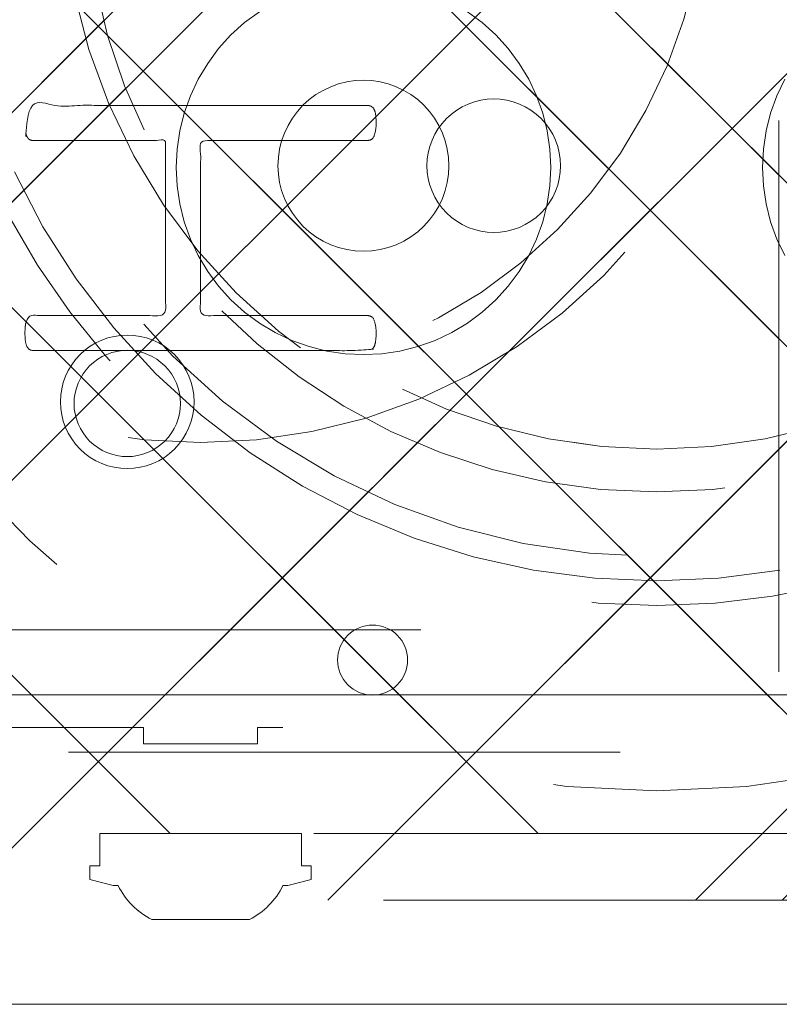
# Model space of a CAD drawing. Header units: inches. Extents: x -463 to -294, y -230 to 12.
# Tile 57 of 68: x -346.94 to -345.11, y 2.43 to 4.81. Entities that reach past the tile are written whole.
import ezdxf

# ---------------------------------------------------------------- set-up
doc = ezdxf.new("R2010")
doc.units = ezdxf.units.IN
doc.header["$LTSCALE"] = 32
doc.header["$MEASUREMENT"] = 0
doc.linetypes.add('Dash Style-1', pattern=[0.083328, 0.041656, -0.041672])
for name, color, linetype, lineweight in [('DashLine', 7, 'Dash Style-1', 13), ('DashLineFill', 7, 'Dash Style-1', 13), ('Metal-DeskStructure', 7, 'Continuous', 13), ('None', 7, 'Continuous', 18), ('SolidLine', 7, 'Continuous', 15), ('Wood_1-H', 7, 'Continuous', 13), ('Wood_1-V', 7, 'Continuous', 13)]:
    doc.layers.add(name, color=color, linetype=linetype, lineweight=lineweight)
pattern_1 = [(45, (0, 0), (-1.61301565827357, 1.935715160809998), []), (45, (-1.0608, 1.0608), (-0.4723460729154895, 0.4167612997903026), [])]

# ---------------------------------------------------------------- blocks, each defined once
blk = doc.blocks.new('1BRPFY-Leg_Plate (2D)')
at = {"layer": 'DashLineFill', "linetype": 'Continuous', "lineweight": 13}
h = blk.add_hatch(dxfattribs=at)
h.set_pattern_fill('Steel', color=253, style=0, pattern_type=2)
h.set_pattern_definition(pattern_1)
edge = h.paths.add_edge_path()
edge.add_arc((-1.704724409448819, -1.704724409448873), 0.125984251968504, 179.9999999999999, 269.9999999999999)
edge.add_line((-1.704724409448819, -1.830708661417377), (1.704724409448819, -1.830708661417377))
edge.add_arc((1.704724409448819, -1.704724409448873), 0.125984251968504, 270.0000000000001, 360.0000000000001)
edge.add_line((1.830708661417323, -1.704724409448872), (1.830708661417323, 1.704724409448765))
edge.add_arc((1.704724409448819, 1.704724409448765), 0.1259842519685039, 0, 90)
edge.add_line((1.704724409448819, 1.830708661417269), (-1.704724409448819, 1.830708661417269))
edge.add_arc((-1.704724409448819, 1.704724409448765), 0.1259842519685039, 90, 180)
edge.add_line((-1.830708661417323, 1.704724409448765), (-1.830708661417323, -1.704724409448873))
at = {"layer": 'DashLineFill', "flags": 128}
blk.add_lwpolyline([(-1.830708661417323, -1.704724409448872, 0.414213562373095), (-1.704724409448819, -1.830708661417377), (1.704724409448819, -1.830708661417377, 0.414213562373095), (1.830708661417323, -1.704724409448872), (1.830708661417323, 1.704724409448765, 0.414213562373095), (1.704724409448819, 1.830708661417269), (-1.704724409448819, 1.830708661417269, 0.414213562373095), (-1.830708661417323, 1.704724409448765)], format="xyb", close=True, dxfattribs=at)
at = {"layer": 'SolidLine', "flags": 128}
for points in [[(-0.7086614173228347, -0.5019685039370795), (-0.6884019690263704, -0.5029637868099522), (-0.668337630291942, -0.5059400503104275), (-0.6486616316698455, -0.5108686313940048), (-0.6295634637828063, -0.5177020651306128), (-0.6112270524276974, -0.5263745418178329), (-0.5938289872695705, -0.5368025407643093), (-0.5775368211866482, -0.5488856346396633), (-0.5625074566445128, -0.5625074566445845), (-0.5488856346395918, -0.5775368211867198), (-0.5368025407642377, -0.5938289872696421), (-0.5263745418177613, -0.611227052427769), (-0.5177020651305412, -0.6295634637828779), (-0.5108686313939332, -0.6486616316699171), (-0.5059400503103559, -0.6683376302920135), (-0.5029637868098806, -0.688401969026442), (-0.5019685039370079, -0.7086614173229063), (-0.5029637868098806, -0.7289208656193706), (-0.5059400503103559, -0.748985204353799), (-0.5108686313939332, -0.7686612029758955), (-0.5177020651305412, -0.7877593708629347), (-0.5263745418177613, -0.8060957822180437), (-0.5368025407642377, -0.8234938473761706), (-0.5488856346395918, -0.8397860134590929), (-0.5625074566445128, -0.8548153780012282), (-0.5775368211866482, -0.8684372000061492), (-0.5938289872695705, -0.8805202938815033), (-0.6112270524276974, -0.8909482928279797), (-0.6295634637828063, -0.8996207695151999), (-0.6486616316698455, -0.9064542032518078), (-0.668337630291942, -0.9113827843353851), (-0.6884019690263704, -0.9143590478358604), (-0.7086614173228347, -0.9153543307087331), (-0.728920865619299, -0.9143590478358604), (-0.7489852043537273, -0.9113827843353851), (-0.7686612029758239, -0.9064542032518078), (-0.7877593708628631, -0.8996207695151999), (-0.8060957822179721, -0.8909482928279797), (-0.823493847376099, -0.8805202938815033), (-0.8397860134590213, -0.8684372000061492), (-0.8548153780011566, -0.8548153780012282), (-0.8684372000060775, -0.8397860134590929), (-0.8805202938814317, -0.8234938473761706), (-0.8909482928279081, -0.8060957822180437), (-0.8996207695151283, -0.7877593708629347), (-0.9064542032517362, -0.7686612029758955), (-0.9113827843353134, -0.748985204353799), (-0.9143590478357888, -0.7289208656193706), (-0.9153543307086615, -0.7086614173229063), (-0.9143590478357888, -0.688401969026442), (-0.9113827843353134, -0.6683376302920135), (-0.9064542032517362, -0.6486616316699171), (-0.8996207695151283, -0.6295634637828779), (-0.8909482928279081, -0.611227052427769), (-0.8805202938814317, -0.5938289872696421), (-0.8684372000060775, -0.5775368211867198), (-0.8548153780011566, -0.5625074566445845), (-0.8397860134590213, -0.5488856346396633), (-0.823493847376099, -0.5368025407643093), (-0.8060957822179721, -0.5263745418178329), (-0.7877593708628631, -0.5177020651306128), (-0.7686612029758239, -0.5108686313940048), (-0.7489852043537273, -0.5059400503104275), (-0.728920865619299, -0.5029637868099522)], [(-1.279527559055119, -1.118110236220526), (-1.263705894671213, -1.118887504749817), (-1.248036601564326, -1.121211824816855), (-1.232670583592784, -1.125060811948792), (-1.217755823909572, -1.130397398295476), (-1.203435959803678, -1.137170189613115), (-1.189848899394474, -1.145313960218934), (-1.177125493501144, -1.154750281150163), (-1.165388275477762, -1.165388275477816), (-1.15475028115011, -1.177125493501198), (-1.145313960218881, -1.189848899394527), (-1.137170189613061, -1.203435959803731), (-1.130397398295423, -1.217755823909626), (-1.125060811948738, -1.232670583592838), (-1.121211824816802, -1.24803660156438), (-1.118887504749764, -1.263705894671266), (-1.118110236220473, -1.279527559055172), (-1.118887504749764, -1.295349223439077), (-1.121211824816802, -1.311018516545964), (-1.125060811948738, -1.326384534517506), (-1.130397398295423, -1.341299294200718), (-1.137170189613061, -1.355619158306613), (-1.145313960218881, -1.369206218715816), (-1.15475028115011, -1.381929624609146), (-1.165388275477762, -1.393666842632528), (-1.177125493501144, -1.404304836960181), (-1.189848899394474, -1.413741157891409), (-1.203435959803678, -1.421884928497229), (-1.217755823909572, -1.428657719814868), (-1.232670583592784, -1.433994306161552), (-1.248036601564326, -1.437843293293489), (-1.263705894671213, -1.440167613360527), (-1.279527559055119, -1.440944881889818), (-1.295349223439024, -1.440167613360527), (-1.311018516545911, -1.437843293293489), (-1.326384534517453, -1.433994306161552), (-1.341299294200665, -1.428657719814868), (-1.355619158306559, -1.421884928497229), (-1.369206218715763, -1.413741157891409), (-1.381929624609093, -1.404304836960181), (-1.393666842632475, -1.393666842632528), (-1.404304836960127, -1.381929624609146), (-1.413741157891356, -1.369206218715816), (-1.421884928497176, -1.355619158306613), (-1.428657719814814, -1.341299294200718), (-1.433994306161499, -1.326384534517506), (-1.437843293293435, -1.311018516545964), (-1.440167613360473, -1.295349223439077), (-1.440944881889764, -1.279527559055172), (-1.440167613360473, -1.263705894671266), (-1.437843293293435, -1.24803660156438), (-1.433994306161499, -1.232670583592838), (-1.428657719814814, -1.217755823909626), (-1.421884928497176, -1.203435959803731), (-1.413741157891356, -1.189848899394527), (-1.404304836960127, -1.177125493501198), (-1.393666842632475, -1.165388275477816), (-1.381929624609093, -1.154750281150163), (-1.369206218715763, -1.145313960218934), (-1.355619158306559, -1.137170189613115), (-1.341299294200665, -1.130397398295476), (-1.326384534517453, -1.125060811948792), (-1.311018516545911, -1.121211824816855), (-1.295349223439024, -1.118887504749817)]]:
    blk.add_lwpolyline(points, close=True, dxfattribs=at)
blk = doc.blocks.new('1BRPX5-Util_Bkt_Sm-F (2D)')
at = {"layer": 'DashLineFill', "linetype": 'Continuous', "lineweight": 13}
h = blk.add_hatch(dxfattribs=at)
h.set_pattern_fill('Steel', color=253, style=0, pattern_type=2)
h.set_pattern_definition(pattern_1)
edge = h.paths.add_edge_path()
edge.add_line((-4.468503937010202, 4.413385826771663), (-3.12992125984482, 4.413385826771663))
edge.add_line((-3.12992125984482, 4.413385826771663), (-3.12992125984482, -1.854330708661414))
edge.add_line((-3.12992125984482, -1.854330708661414), (-4.468503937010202, -1.854330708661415))
edge.add_line((-4.468503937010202, -1.854330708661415), (-4.468503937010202, -1.988188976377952))
edge.add_line((-4.468503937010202, -1.988188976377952), (-2.421259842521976, -1.988188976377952))
edge.add_line((-2.421259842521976, -1.988188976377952), (-2.421259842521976, -2.366141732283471))
edge.add_arc((-2.303149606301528, -2.366141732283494), 0.1181102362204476, 179.9999999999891, 270.000000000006)
edge.add_line((-2.303149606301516, -2.484251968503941), (2.303149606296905, -2.484251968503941))
edge.add_arc((2.303149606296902, -2.366141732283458), 0.1181102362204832, 270.0000000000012, 359.9999999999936)
edge.add_line((2.421259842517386, -2.366141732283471), (2.421259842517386, -1.988188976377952))
edge.add_line((2.421259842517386, -1.988188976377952), (4.468503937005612, -1.988188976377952))
edge.add_line((4.468503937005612, -1.988188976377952), (4.468503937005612, -1.854330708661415))
edge.add_line((4.468503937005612, -1.854330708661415), (3.12992125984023, -1.854330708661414))
edge.add_line((3.12992125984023, -1.854330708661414), (3.12992125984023, 4.413385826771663))
edge.add_line((3.12992125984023, 4.413385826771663), (4.468503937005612, 4.413385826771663))
edge.add_line((4.468503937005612, 4.413385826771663), (4.468503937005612, 4.547244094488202))
edge.add_line((4.468503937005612, 4.547244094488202), (2.421259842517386, 4.547244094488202))
edge.add_line((2.421259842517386, 4.547244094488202), (2.421259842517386, 4.925196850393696))
edge.add_arc((2.303149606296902, 4.925196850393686), 0.1181102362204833, 5.365542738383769e-12, 89.99999999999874)
edge.add_line((2.303149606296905, 5.043307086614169), (-2.303149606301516, 5.043307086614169))
edge.add_arc((-2.303149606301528, 4.92519685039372), 0.1181102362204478, 89.99999999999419, 180.0000000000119)
edge.add_line((-2.421259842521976, 4.925196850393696), (-2.421259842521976, 4.547244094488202))
edge.add_line((-2.421259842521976, 4.547244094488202), (-4.468503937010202, 4.547244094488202))
edge.add_line((-4.468503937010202, 4.547244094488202), (-4.468503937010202, 4.413385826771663))
at = {"layer": 'DashLineFill', "flags": 128}
blk.add_lwpolyline([(-4.468503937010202, 4.413385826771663), (-3.12992125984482, 4.413385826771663), (-3.12992125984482, -1.854330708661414), (-4.468503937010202, -1.854330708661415), (-4.468503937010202, -1.988188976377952), (-2.421259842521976, -1.988188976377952), (-2.421259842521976, -2.366141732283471, 0.4142135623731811), (-2.303149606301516, -2.484251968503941), (2.303149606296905, -2.484251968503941, 0.4142135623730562), (2.421259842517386, -2.366141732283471), (2.421259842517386, -1.988188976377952), (4.468503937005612, -1.988188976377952), (4.468503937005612, -1.854330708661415), (3.12992125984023, -1.854330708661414), (3.12992125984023, 4.413385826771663), (4.468503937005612, 4.413385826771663), (4.468503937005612, 4.547244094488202), (2.421259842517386, 4.547244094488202), (2.421259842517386, 4.925196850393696, 0.4142135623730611), (2.303149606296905, 5.043307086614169), (-2.303149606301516, 5.043307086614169, 0.4142135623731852), (-2.421259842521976, 4.925196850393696), (-2.421259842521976, 4.547244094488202), (-4.468503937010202, 4.547244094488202)], format="xyb", close=True, dxfattribs=at)
at = {"layer": 'SolidLine', "flags": 128}
for points in [[(-0.4571237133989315, -0.3361456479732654), (-0.4214361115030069, -0.3626133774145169), (-0.3885146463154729, -0.3924516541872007), (-0.3586763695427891, -0.4253731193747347), (-0.3322086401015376, -0.4610607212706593), (-0.3093663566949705, -0.4991707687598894), (-0.2903695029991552, -0.5393362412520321), (-0.2754010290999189, -0.5811703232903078), (-0.2646050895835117, -0.6242701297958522), (-0.2580856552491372, -0.6682205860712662), (-0.2559055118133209, -0.7125984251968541), (-0.2580856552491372, -0.756976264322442), (-0.2646050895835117, -0.800926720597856), (-0.2754010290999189, -0.8440265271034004), (-0.2903695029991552, -0.8858606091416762), (-0.3093663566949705, -0.9260260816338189), (-0.3322086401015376, -0.9641361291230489), (-0.3586763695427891, -0.9998237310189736), (-0.3885146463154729, -1.032745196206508), (-0.4214361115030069, -1.062583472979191), (-0.4571237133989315, -1.089051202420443), (-0.4952337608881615, -1.11189348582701), (-0.5353992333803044, -1.130890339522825), (-0.57723331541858, -1.145858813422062), (-0.6203331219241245, -1.156654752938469), (-0.6642835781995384, -1.163174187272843), (-0.7086614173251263, -1.16535433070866), (-0.7530392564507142, -1.163174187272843), (-0.7969897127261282, -1.156654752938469), (-0.8400895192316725, -1.145858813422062), (-0.8819236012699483, -1.130890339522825), (-0.9220890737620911, -1.11189348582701), (-0.9601991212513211, -1.089051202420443), (-0.9958867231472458, -1.062583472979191), (-1.02880818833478, -1.032745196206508), (-1.058646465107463, -0.9998237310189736), (-1.085114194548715, -0.9641361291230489), (-1.107956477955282, -0.9260260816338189), (-1.126953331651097, -0.8858606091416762), (-1.141921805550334, -0.8440265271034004), (-1.152717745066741, -0.800926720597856), (-1.159237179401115, -0.756976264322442), (-1.161417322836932, -0.7125984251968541), (-1.159237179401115, -0.6682205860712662), (-1.152717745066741, -0.6242701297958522), (-1.141921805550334, -0.5811703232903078), (-1.126953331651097, -0.5393362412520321), (-1.107956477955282, -0.4991707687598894), (-1.085114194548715, -0.4610607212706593), (-1.058646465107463, -0.4253731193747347), (-1.02880818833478, -0.3924516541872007), (-0.9958867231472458, -0.3626133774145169), (-0.9601991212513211, -0.3361456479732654)], [(0.3093663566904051, -0.9260260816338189), (0.2903695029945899, -0.8858606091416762), (0.2754010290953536, -0.8440265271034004), (0.2646050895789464, -0.800926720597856), (0.2580856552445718, -0.756976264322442), (0.2559055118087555, -0.7125984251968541), (0.2580856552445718, -0.6682205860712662), (0.2646050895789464, -0.6242701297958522), (0.2754010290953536, -0.5811703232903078), (0.2903695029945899, -0.5393362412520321), (0.3093663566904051, -0.4991707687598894)]]:
    blk.add_lwpolyline(points, dxfattribs=at)
blk.add_lwpolyline([(-1.279527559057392, -1.154964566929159), (-1.266932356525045, -1.155583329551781), (-1.254458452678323, -1.157433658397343), (-1.242225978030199, -1.160497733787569), (-1.230352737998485, -1.164746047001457), (-1.21895307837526, -1.170137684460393), (-1.208136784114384, -1.176620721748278), (-1.198008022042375, -1.184132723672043), (-1.188664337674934, -1.192601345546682), (-1.180195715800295, -1.201945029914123), (-1.17268371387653, -1.212073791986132), (-1.166200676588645, -1.222890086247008), (-1.160809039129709, -1.234289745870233), (-1.156560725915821, -1.246162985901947), (-1.153496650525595, -1.258395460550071), (-1.151646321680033, -1.270869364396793), (-1.151027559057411, -1.28346456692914), (-1.151646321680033, -1.296059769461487), (-1.153496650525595, -1.308533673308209), (-1.156560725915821, -1.320766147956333), (-1.160809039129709, -1.332639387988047), (-1.166200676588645, -1.344039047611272), (-1.17268371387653, -1.354855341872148), (-1.180195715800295, -1.364984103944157), (-1.188664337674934, -1.374327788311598), (-1.198008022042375, -1.382796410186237), (-1.208136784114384, -1.390308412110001), (-1.21895307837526, -1.396791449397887), (-1.230352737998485, -1.402183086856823), (-1.242225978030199, -1.406431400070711), (-1.254458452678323, -1.409495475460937), (-1.266932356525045, -1.411345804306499), (-1.279527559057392, -1.411964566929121), (-1.292122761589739, -1.411345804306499), (-1.304596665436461, -1.409495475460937), (-1.316829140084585, -1.406431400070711), (-1.328702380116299, -1.402183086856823), (-1.340102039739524, -1.396791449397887), (-1.3509183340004, -1.390308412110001), (-1.361047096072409, -1.382796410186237), (-1.37039078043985, -1.374327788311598), (-1.378859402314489, -1.364984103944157), (-1.386371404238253, -1.354855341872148), (-1.392854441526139, -1.344039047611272), (-1.398246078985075, -1.332639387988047), (-1.402494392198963, -1.320766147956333), (-1.405558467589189, -1.308533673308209), (-1.407408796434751, -1.296059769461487), (-1.408027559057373, -1.28346456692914), (-1.407408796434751, -1.270869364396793), (-1.405558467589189, -1.258395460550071), (-1.402494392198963, -1.246162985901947), (-1.398246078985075, -1.234289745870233), (-1.392854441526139, -1.222890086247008), (-1.386371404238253, -1.212073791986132), (-1.378859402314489, -1.201945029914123), (-1.37039078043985, -1.192601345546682), (-1.361047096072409, -1.184132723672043), (-1.3509183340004, -1.176620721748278), (-1.340102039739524, -1.170137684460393), (-1.328702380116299, -1.164746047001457), (-1.316829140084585, -1.160497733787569), (-1.304596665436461, -1.157433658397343), (-1.292122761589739, -1.155583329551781)], close=True, dxfattribs=at)
blk = doc.blocks.new('Slate-LegBrace (2D)')
at = {"layer": 'DashLineFill', "linetype": 'Continuous', "lineweight": 13}
h = blk.add_hatch(dxfattribs=at)
h.set_pattern_fill('Steel', color=253, style=0, pattern_type=2)
h.set_pattern_definition(pattern_1)
edge = h.paths.add_edge_path()
edge.add_line((-2.199587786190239, -0.1351515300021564), (-1.374775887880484, -0.1351515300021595))
edge.add_arc((3.636636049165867e-15, -0.01355418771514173), 1.380142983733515, 185.0545920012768, 354.9454079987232)
edge.add_line((1.374775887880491, -0.13515153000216), (2.199718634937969, -0.1351515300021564))
edge.add_arc((6.54243738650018e-05, -0.01705725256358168), 2.202821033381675, 183.0731271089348, 356.92687289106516, ccw=False)
h = blk.add_hatch(dxfattribs=at)
h.set_pattern_fill('Steel', color=253, style=0, pattern_type=2)
h.set_pattern_definition(pattern_1)
edge = h.paths.add_edge_path()
edge.add_line((2.191696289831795, -0.2375138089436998), (1.463739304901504, -0.2375137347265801))
edge.add_arc((-6.542437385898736e-05, -0.01704129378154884), 1.480314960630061, 188.5652811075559, 351.4347188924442, ccw=False)
edge.add_line((-1.463870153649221, -0.2375137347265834), (-2.191827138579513, -0.2375138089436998))
edge.add_line((-2.191827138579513, -0.2375138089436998), (-2.199718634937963, -0.1351515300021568))
edge.add_line((-2.199718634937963, -0.1351515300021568), (-1.374775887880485, -0.1351515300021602))
edge.add_arc((2.937282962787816e-15, -0.01355418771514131), 1.380142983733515, 185.0545920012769, 354.9454079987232)
edge.add_line((1.37477588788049, -0.1351515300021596), (2.199587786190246, -0.1351515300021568))
edge.add_line((2.199587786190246, -0.1351515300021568), (2.191696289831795, -0.2375138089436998))
h = blk.add_hatch(dxfattribs=at)
h.set_pattern_fill('Steel', color=253, style=0, pattern_type=2)
h.set_pattern_definition(pattern_1)
h.paths.add_polyline_path([(-0.6866374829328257, -1.819226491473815), (-0.6783410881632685, -1.819634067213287), (-0.670124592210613, -1.820852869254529), (-0.6620671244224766, -1.822871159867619), (-0.6542462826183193, -1.825669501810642), (-0.6467373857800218, -1.829220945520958), (-0.6396127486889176, -1.833491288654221), (-0.6329409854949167, -1.83843940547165), (-0.6267863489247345, -1.844017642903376), (-0.6212081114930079, -1.850172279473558), (-0.6162599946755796, -1.856844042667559), (-0.6119896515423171, -1.863968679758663), (-0.6084382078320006, -1.871477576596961), (-0.6056398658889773, -1.879298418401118), (-0.6036215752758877, -1.887355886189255), (-0.6024027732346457, -1.89557238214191), (-0.6019951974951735, -1.903868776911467), (-0.6024027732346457, -1.912165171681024), (-0.6036215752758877, -1.92038166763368), (-0.6056398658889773, -1.928439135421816), (-0.6084382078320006, -1.936259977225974), (-0.6119896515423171, -1.943768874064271), (-0.6162599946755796, -1.950893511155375), (-0.6212081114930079, -1.957565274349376), (-0.6267863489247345, -1.963719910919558), (-0.6329409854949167, -1.969298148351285), (-0.6396127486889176, -1.974246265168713), (-0.6467373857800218, -1.978516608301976), (-0.6542462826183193, -1.982068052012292), (-0.6620671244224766, -1.984866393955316), (-0.670124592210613, -1.986884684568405), (-0.6783410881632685, -1.988103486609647), (-0.6866374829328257, -1.988511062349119), (-0.6949338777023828, -1.988103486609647), (-0.7031503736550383, -1.986884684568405), (-0.7112078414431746, -1.984866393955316), (-0.719028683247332, -1.982068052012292), (-0.7265375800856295, -1.978516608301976), (-0.7336622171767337, -1.974246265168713), (-0.7403339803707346, -1.969298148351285), (-0.7464886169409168, -1.963719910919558), (-0.7520668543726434, -1.957565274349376), (-0.7570149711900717, -1.950893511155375), (-0.7612853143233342, -1.943768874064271), (-0.7648367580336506, -1.936259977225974), (-0.7676350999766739, -1.928439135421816), (-0.7696533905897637, -1.92038166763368), (-0.7708721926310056, -1.912165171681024), (-0.7712797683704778, -1.903868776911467), (-0.7708721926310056, -1.89557238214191), (-0.7696533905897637, -1.887355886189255), (-0.7676350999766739, -1.879298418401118), (-0.7648367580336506, -1.871477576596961), (-0.7612853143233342, -1.863968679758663), (-0.7570149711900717, -1.856844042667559), (-0.7520668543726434, -1.850172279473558), (-0.7464886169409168, -1.844017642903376), (-0.7403339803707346, -1.83843940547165), (-0.7336622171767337, -1.833491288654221), (-0.7265375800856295, -1.829220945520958), (-0.719028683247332, -1.825669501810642), (-0.7112078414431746, -1.822871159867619), (-0.7031503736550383, -1.820852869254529), (-0.6949338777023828, -1.819634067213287)])
at = {"layer": 'DashLineFill', "flags": 128}
for points in [[(2.191696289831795, -0.2375138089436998), (1.463739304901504, -0.2375137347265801, -0.860662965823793), (-1.463870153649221, -0.2375137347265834), (-2.191827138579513, -0.2375138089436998), (-2.199718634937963, -0.1351515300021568), (-1.374775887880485, -0.1351515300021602, 0.9154551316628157), (1.37477588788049, -0.1351515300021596), (2.199587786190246, -0.1351515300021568)], [(-2.199587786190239, -0.1351515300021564), (-1.374775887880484, -0.1351515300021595, 0.9154551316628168), (1.374775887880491, -0.13515153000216), (2.199718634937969, -0.1351515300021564, -0.9477524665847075)]]:
    blk.add_lwpolyline(points, format="xyb", close=True, dxfattribs=at)
blk.add_lwpolyline([(-0.6866374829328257, -1.819226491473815), (-0.6783410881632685, -1.819634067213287), (-0.670124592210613, -1.820852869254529), (-0.6620671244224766, -1.822871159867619), (-0.6542462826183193, -1.825669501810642), (-0.6467373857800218, -1.829220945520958), (-0.6396127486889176, -1.833491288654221), (-0.6329409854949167, -1.83843940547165), (-0.6267863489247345, -1.844017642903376), (-0.6212081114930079, -1.850172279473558), (-0.6162599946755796, -1.856844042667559), (-0.6119896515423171, -1.863968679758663), (-0.6084382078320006, -1.871477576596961), (-0.6056398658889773, -1.879298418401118), (-0.6036215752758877, -1.887355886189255), (-0.6024027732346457, -1.89557238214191), (-0.6019951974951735, -1.903868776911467), (-0.6024027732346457, -1.912165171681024), (-0.6036215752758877, -1.92038166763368), (-0.6056398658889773, -1.928439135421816), (-0.6084382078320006, -1.936259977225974), (-0.6119896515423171, -1.943768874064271), (-0.6162599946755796, -1.950893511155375), (-0.6212081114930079, -1.957565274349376), (-0.6267863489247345, -1.963719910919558), (-0.6329409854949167, -1.969298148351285), (-0.6396127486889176, -1.974246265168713), (-0.6467373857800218, -1.978516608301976), (-0.6542462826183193, -1.982068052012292), (-0.6620671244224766, -1.984866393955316), (-0.670124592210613, -1.986884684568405), (-0.6783410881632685, -1.988103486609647), (-0.6866374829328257, -1.988511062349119), (-0.6949338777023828, -1.988103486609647), (-0.7031503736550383, -1.986884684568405), (-0.7112078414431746, -1.984866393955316), (-0.719028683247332, -1.982068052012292), (-0.7265375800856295, -1.978516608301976), (-0.7336622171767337, -1.974246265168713), (-0.7403339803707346, -1.969298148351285), (-0.7464886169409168, -1.963719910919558), (-0.7520668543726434, -1.957565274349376), (-0.7570149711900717, -1.950893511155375), (-0.7612853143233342, -1.943768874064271), (-0.7648367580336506, -1.936259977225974), (-0.7676350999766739, -1.928439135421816), (-0.7696533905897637, -1.92038166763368), (-0.7708721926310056, -1.912165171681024), (-0.7712797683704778, -1.903868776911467), (-0.7708721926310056, -1.89557238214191), (-0.7696533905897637, -1.887355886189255), (-0.7676350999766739, -1.879298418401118), (-0.7648367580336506, -1.871477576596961), (-0.7612853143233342, -1.863968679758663), (-0.7570149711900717, -1.856844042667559), (-0.7520668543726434, -1.850172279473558), (-0.7464886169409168, -1.844017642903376), (-0.7403339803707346, -1.83843940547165), (-0.7336622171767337, -1.833491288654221), (-0.7265375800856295, -1.829220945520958), (-0.719028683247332, -1.825669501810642), (-0.7112078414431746, -1.822871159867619), (-0.7031503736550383, -1.820852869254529), (-0.6949338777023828, -1.819634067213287)], close=True, dxfattribs=at)
blk = doc.blocks.new('TLLegSleeve (2D)')
at = {"layer": 'DashLineFill', "linetype": 'Continuous', "lineweight": 13}
h = blk.add_hatch(dxfattribs=at)
h.set_pattern_fill('Steel', color=253, style=0, pattern_type=2)
h.set_pattern_definition(pattern_1)
edge = h.paths.add_edge_path()
edge.add_line((1.08267716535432, 1.402343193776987), (1.08267716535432, 2.913385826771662))
edge.add_arc((-1.707523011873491e-13, 2.913385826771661), 1.08267716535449, 4.479377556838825e-14, 180)
edge.add_line((-1.082677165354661, 2.913385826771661), (-1.08267716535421, 1.402343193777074))
edge.add_arc((-1.332267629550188e-15, 2.886579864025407e-15), 1.771653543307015, 127.6698869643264, 412.330113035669)
edge.add_line((1.08267716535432, 1.402343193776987), (1.08267716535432, 1.402343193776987))
edge = h.paths.add_edge_path()
edge.add_arc((1.665334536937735e-15, 2.91338582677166), 0.7480314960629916, 180, 360)
edge.add_arc((1.665334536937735e-15, 2.91338582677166), 0.7480314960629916, 9.54166404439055e-15, 180)
edge.add_line((-0.7480314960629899, 2.91338582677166), (-0.7480314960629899, 2.91338582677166))
edge = h.paths.add_edge_path()
edge.add_arc((-1.723066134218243e-13, 5.70119602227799e-16), 1.437007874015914, 180, 360)
edge.add_arc((-1.723066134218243e-13, 9.149983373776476e-17), 1.437007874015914, 9.541664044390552e-15, 180)
edge.add_line((-1.437007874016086, 3.308097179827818e-16), (-1.437007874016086, 3.308097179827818e-16))
at = {"layer": 'DashLine', "color": 8, "flags": 128}
blk.add_lwpolyline([(1.653543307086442, 1.118599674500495e-14), (1.645581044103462, -0.1620755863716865), (1.621770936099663, -0.3225902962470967), (1.582342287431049, -0.4799982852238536), (1.527674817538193, -0.6327836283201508), (1.45829500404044, -0.7794749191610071), (1.374871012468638, -0.9186594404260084), (1.278206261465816, -1.048996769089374), (1.169231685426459, -1.169231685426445), (1.048996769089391, -1.278206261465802), (0.918659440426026, -1.374871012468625), (0.7794749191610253, -1.458295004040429), (0.6327836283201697, -1.527674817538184), (0.4799982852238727, -1.582342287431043), (0.3225902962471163, -1.621770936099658), (0.1620755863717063, -1.645581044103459), (8.723964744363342e-15, -1.653543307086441), (-0.162075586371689, -1.645581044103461), (-0.3225902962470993, -1.621770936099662), (-0.4799982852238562, -1.582342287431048), (-0.6327836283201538, -1.527674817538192), (-0.7794749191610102, -1.458295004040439), (-0.9186594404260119, -1.374871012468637), (-1.048996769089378, -1.278206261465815), (-1.169231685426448, -1.169231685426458), (-1.278206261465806, -1.048996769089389), (-1.374871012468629, -0.9186594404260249), (-1.458295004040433, -0.7794749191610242), (-1.527674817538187, -0.6327836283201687), (-1.582342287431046, -0.4799982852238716), (-1.621770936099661, -0.3225902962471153), (-1.645581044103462, -0.1620755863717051), (-1.653543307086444, -7.741682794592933e-15), (-1.645581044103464, 0.1620755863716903), (-1.621770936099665, 0.3225902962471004), (-1.582342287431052, 0.4799982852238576), (-1.527674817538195, 0.6327836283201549), (-1.458295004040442, 0.7794749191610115), (-1.37487101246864, 0.918659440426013), (-1.278206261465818, 1.048996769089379), (-1.169231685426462, 1.169231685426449), (-1.048996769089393, 1.278206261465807), (-0.9186594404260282, 1.37487101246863), (-0.7794749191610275, 1.458295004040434), (-0.6327836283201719, 1.527674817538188), (-0.479998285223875, 1.582342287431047), (-0.3225902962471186, 1.621770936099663), (-0.1620755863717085, 1.645581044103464), (-1.096189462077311e-14, 1.653543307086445), (0.1620755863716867, 1.645581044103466), (0.3225902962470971, 1.621770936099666), (0.479998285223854, 1.582342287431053), (0.6327836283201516, 1.527674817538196), (0.7794749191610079, 1.458295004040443), (0.9186594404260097, 1.374871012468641), (1.048996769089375, 1.278206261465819), (1.169231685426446, 1.169231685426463), (1.278206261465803, 1.048996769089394), (1.374871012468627, 0.9186594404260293), (1.458295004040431, 0.7794749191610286), (1.527674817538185, 0.6327836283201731), (1.582342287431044, 0.4799982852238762), (1.621770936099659, 0.3225902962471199), (1.64558104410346, 0.1620755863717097)], close=True, dxfattribs=at)
at = {"layer": 'DashLineFill', "flags": 128}
for points in [[(1.08267716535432, 1.402343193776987), (1.08267716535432, 2.913385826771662, 0.9999999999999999), (-1.082677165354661, 2.913385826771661), (-1.08267716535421, 1.402343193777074, 2.931618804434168), (1.08267716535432, 1.402343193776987)], [(-1.437007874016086, 3.308097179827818e-16, 0.9999999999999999), (1.437007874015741, 3.308097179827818e-16, 0.9999999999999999), (-1.437007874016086, 3.308097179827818e-16)]]:
    blk.add_lwpolyline(points, format="xyb", close=True, dxfattribs=at)
blk = doc.blocks.new('Group-24')
at = {"layer": 'Wood_1-H'}
for points in [[(12.57475282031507, 19.28259160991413), (12.50576527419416, 19.415115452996)], [(12.50576527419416, 19.415115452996), (12.57475282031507, 19.28259160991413)], [(12.50576527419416, 19.415115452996), (12.57475282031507, 19.28259160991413)], [(12.57475282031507, 19.28259160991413), (12.50576527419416, 19.415115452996)], [(12.65502806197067, 19.15658472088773), (12.57475282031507, 19.28259160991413)], [(12.57475282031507, 19.28259160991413), (12.65502806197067, 19.15658472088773)], [(12.57475282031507, 19.28259160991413), (12.65502806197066, 19.15658472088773)], [(12.65502806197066, 19.15658472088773), (12.57475282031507, 19.28259160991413)], [(12.7459800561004, 19.03805377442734), (12.65502806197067, 19.15658472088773)], [(12.65502806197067, 19.15658472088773), (12.7459800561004, 19.03805377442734)], [(12.65502806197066, 19.15658472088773), (12.7459800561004, 19.03805377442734)], [(12.7459800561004, 19.03805377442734), (12.65502806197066, 19.15658472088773)], [(12.84691660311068, 18.92790086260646), (12.7459800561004, 19.03805377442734)], [(12.7459800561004, 19.03805377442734), (12.84691660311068, 18.92790086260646)], [(12.7459800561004, 19.03805377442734), (12.84691660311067, 18.92790086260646)], [(12.84691660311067, 18.92790086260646), (12.7459800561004, 19.03805377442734)], [(12.95706951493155, 18.82696431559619), (12.84691660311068, 18.92790086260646)], [(12.84691660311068, 18.92790086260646), (12.95706951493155, 18.82696431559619)], [(12.84691660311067, 18.92790086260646), (12.95706951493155, 18.82696431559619)], [(12.95706951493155, 18.82696431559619), (12.84691660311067, 18.92790086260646)], [(13.07560046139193, 18.73601232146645), (12.95706951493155, 18.82696431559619)], [(12.95706951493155, 18.82696431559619), (13.07560046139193, 18.73601232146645)], [(12.95706951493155, 18.82696431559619), (13.07560046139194, 18.73601232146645)], [(13.07560046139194, 18.73601232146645), (12.95706951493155, 18.82696431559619)], [(13.20160735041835, 18.65573707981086), (13.07560046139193, 18.73601232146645)], [(13.07560046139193, 18.73601232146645), (13.20160735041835, 18.65573707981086)], [(13.07560046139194, 18.73601232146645), (13.20160735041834, 18.65573707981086)], [(13.20160735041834, 18.65573707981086), (13.07560046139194, 18.73601232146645)], [(13.33413119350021, 18.58674953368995), (13.20160735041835, 18.65573707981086)], [(13.20160735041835, 18.65573707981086), (13.33413119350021, 18.58674953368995)], [(13.20160735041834, 18.65573707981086), (13.33413119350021, 18.58674953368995)], [(13.33413119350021, 18.58674953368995), (13.20160735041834, 18.65573707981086)], [(13.47216340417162, 18.52957471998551), (13.33413119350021, 18.58674953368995)], [(13.33413119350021, 18.58674953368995), (13.47216340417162, 18.52957471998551)], [(13.33413119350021, 18.58674953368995), (13.47216340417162, 18.52957471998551)], [(13.47216340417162, 18.52957471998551), (13.33413119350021, 18.58674953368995)], [(13.61465347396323, 18.48464777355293), (13.47216340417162, 18.52957471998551)], [(13.47216340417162, 18.52957471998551), (13.61465347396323, 18.48464777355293)], [(13.47216340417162, 18.52957471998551), (13.61465347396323, 18.48464777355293)], [(13.61465347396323, 18.48464777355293), (13.47216340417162, 18.52957471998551)], [(13.76051696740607, 18.4523106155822), (13.61465347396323, 18.48464777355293)], [(13.61465347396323, 18.48464777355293), (13.76051696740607, 18.4523106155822)], [(13.61465347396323, 18.48464777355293), (13.76051696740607, 18.4523106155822)], [(13.76051696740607, 18.4523106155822), (13.61465347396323, 18.48464777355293)], [(13.90864377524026, 18.43280935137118), (13.76051696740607, 18.4523106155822)], [(13.76051696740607, 18.4523106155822), (13.90864377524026, 18.43280935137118)], [(13.76051696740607, 18.4523106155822), (13.90864377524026, 18.43280935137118)], [(13.90864377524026, 18.43280935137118), (13.76051696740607, 18.4523106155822)], [(14.35529615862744, 18.4523106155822), (14.20716935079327, 18.43280935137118)], [(14.20716935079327, 18.43280935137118), (14.35529615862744, 18.4523106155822)], [(14.20716935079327, 18.43280935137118), (14.35529615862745, 18.4523106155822)], [(14.35529615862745, 18.4523106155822), (14.20716935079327, 18.43280935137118)], [(14.05790656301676, 18.42629239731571), (13.90864377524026, 18.43280935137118)], [(13.90864377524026, 18.43280935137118)], [(13.90864377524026, 18.43280935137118), (14.05790656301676, 18.42629239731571)], [(13.90864377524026, 18.43280935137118), (14.05790656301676, 18.42629239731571)], [(14.05790656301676, 18.42629239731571), (13.90864377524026, 18.43280935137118)], [(14.20716935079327, 18.43280935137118), (14.05790656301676, 18.42629239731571)], [(14.05790656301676, 18.42629239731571), (14.20716935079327, 18.43280935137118)], [(14.05790656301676, 18.42629239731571), (14.20716935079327, 18.43280935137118)], [(14.20716935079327, 18.43280935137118), (14.05790656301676, 18.42629239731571)], [(-29.91847138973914, 17.40267035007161), (28.30987506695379, 17.40267035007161)], [(28.30987506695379, 17.40267035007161), (-29.91847138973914, 17.40267035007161)], [(-29.91847138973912, 17.40267035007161), (28.30987506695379, 17.40267035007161), (28.30987506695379, 17.40267035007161), (-29.91847138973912, 17.40267035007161)]]:
    blk.add_lwpolyline(points, dxfattribs=at)
at = {"layer": 'Wood_1-V'}
for points in [[(-1.760991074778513, 18.1507018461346), (28.30987506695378, 18.1507018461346), (28.30987506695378, 17.40267035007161), (-1.760991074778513, 17.40267035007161), (-1.760991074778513, 18.1507018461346)], [(-1.760991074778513, 18.1507018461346), (28.30987506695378, 18.1507018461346), (28.30987506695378, 17.40267035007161), (-1.760991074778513, 17.40267035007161), (-1.760991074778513, 18.1507018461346)], [(-1.760991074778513, 18.1507018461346), (-1.760991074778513, 18.1507018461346), (28.30987506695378, 18.1507018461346), (28.30987506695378, 18.1507018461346), (-1.760991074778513, 18.1507018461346)], [(28.30987506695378, 17.40267035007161), (28.30987506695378, 17.40267035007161), (-1.760991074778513, 17.40267035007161), (-1.760991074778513, 17.40267035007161), (28.30987506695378, 17.40267035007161)]]:
    blk.add_lwpolyline(points, dxfattribs=at)
at = {"layer": 'Wood_1-H', "color": 7}
for name in ['1BRPX5-Util_Bkt_Sm-F (2D)', 'TLLegSleeve (2D)', 'Slate-LegBrace (2D)', '1BRPFY-Leg_Plate (2D)']:
    blk.add_blockref(name, (14.05790656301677, 20.13889082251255), dxfattribs=at)
blk = doc.blocks.new('Group-26')
at = {"layer": 'Metal-DeskStructure', "color": 7}
blk.add_open_spline([(-0.5629921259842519, -0.4031061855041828), (-0.5629921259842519, -0.4084102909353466), (-0.5669586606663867, -0.4163664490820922), (-0.5762169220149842, -0.4216705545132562), (-0.5934108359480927, -0.424322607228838), (-0.6185404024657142, -0.424322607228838), (-0.6344117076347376, -0.4203445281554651), (-0.6436699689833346, -0.4163664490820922), (-0.6476377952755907, -0.4070842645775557), (-0.6476377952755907, -0.2008904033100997), (-0.6476377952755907, -6.474738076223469e-07), (-0.8592519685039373, -6.474738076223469e-07), (-1.070866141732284, -6.474738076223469e-07), (-1.070866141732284, -0.2008904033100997), (-1.070866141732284, -0.4070842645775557), (-1.074832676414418, -0.4163664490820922), (-1.084090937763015, -0.4203445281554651), (-1.101284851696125, -0.424322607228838), (-1.12509180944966, -0.424322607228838), (-1.142285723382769, -0.4216705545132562), (-1.151543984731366, -0.4163664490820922), (-1.155511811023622, -0.4084102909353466), (-1.155511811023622, 0), (-1.155511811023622, 0.4084102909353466), (-1.151543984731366, 0.4163664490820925), (-1.142285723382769, 0.4216705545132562), (-1.12509180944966, 0.424321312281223), (-1.101284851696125, 0.424321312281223), (-1.084090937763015, 0.4216705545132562), (-1.074832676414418, 0.4163664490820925), (-1.070866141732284, 0.4097363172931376), (-1.070866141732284, 0.2446479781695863), (-1.070866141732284, 0.08486374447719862), (-0.8592519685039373, 0.08486374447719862), (-0.6476377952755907, 0.08486374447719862), (-0.6476377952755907, 0.2446479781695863), (-0.6476377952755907, 0.4097363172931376), (-0.6436699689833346, 0.4163664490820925), (-0.6344117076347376, 0.4216705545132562), (-0.6185404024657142, 0.424321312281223), (-0.5934108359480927, 0.424321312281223), (-0.5762169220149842, 0.4216705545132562), (-0.5669586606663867, 0.4163664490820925), (-0.5629921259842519, 0.4084102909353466), (-0.5629921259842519, 0), (-0.5629921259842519, -0.4031061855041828)], degree=2, knots=[0, 0, 0, 0.00229950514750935, 0.004599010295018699, 0.006898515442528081, 0.009198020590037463, 0.01175302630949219, 0.01430803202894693, 0.01686303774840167, 0.01941804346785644, 0.1161873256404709, 0.1161873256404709, 0.218122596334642, 0.218122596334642, 0.3148918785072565, 0.3174468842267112, 0.320001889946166, 0.3225568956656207, 0.3251119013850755, 0.3276669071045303, 0.3302219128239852, 0.3327769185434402, 0.3353319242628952, 0.5295095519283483, 0.5320645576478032, 0.5346195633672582, 0.537174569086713, 0.5397295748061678, 0.5422845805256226, 0.5448395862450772, 0.5473945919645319, 0.5499495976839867, 0.6269182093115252, 0.6269182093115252, 0.7288534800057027, 0.7288534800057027, 0.8058220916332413, 0.808377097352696, 0.8109321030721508, 0.8134871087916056, 0.8160421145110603, 0.8183416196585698, 0.8206411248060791, 0.8229406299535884, 0.8252401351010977, 1, 1, 1], dxfattribs=at)
blk = doc.blocks.new('TL14_lower_leg (2D)')
at = {"layer": 'DashLine', "flags": 128}
for points in [[(-1.777195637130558e-14, 1.377952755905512), (0.1350629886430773, 1.371317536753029), (0.2688252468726, 1.351475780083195), (0.3999985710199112, 1.318618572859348), (0.5273196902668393, 1.27306234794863), (0.649562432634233, 1.215245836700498), (0.7655495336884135, 1.14572584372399), (0.8741639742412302, 1.065171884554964), (0.9743597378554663, 0.9743597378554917), (1.065171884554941, 0.8741639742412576), (1.14572584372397, 0.7655495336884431), (1.215245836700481, 0.6495624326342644), (1.273062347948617, 0.5273196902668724), (1.318618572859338, 0.3999985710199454), (1.351475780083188, 0.2688252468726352), (1.371317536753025, 0.1350629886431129), (1.377952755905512, 1.783045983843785e-14), (1.371317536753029, -0.1350629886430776), (1.351475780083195, -0.2688252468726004), (1.318618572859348, -0.3999985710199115), (1.27306234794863, -0.5273196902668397), (1.215245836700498, -0.6495624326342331), (1.145725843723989, -0.7655495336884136), (1.065171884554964, -0.8741639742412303), (0.9743597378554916, -0.9743597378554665), (0.8741639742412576, -1.065171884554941), (0.7655495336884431, -1.14572584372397), (0.6495624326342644, -1.215245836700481), (0.5273196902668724, -1.273062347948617), (0.3999985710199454, -1.318618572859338), (0.2688252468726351, -1.351475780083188), (0.135062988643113, -1.371317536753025), (1.777195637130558e-14, -1.377952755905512), (-0.1350629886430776, -1.371317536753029), (-0.2688252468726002, -1.351475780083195), (-0.3999985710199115, -1.318618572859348), (-0.5273196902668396, -1.27306234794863), (-0.6495624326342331, -1.215245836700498), (-0.7655495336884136, -1.14572584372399), (-0.8741639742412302, -1.065171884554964), (-0.9743597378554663, -0.9743597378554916), (-1.065171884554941, -0.8741639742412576), (-1.14572584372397, -0.7655495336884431), (-1.215245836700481, -0.6495624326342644), (-1.273062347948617, -0.5273196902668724), (-1.318618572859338, -0.3999985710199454), (-1.351475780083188, -0.2688252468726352), (-1.371317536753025, -0.1350629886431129), (-1.377952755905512, -1.783045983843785e-14), (-1.371317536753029, 0.1350629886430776), (-1.351475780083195, 0.2688252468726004), (-1.318618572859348, 0.3999985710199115), (-1.27306234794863, 0.5273196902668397), (-1.215245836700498, 0.6495624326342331), (-1.145725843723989, 0.7655495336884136), (-1.065171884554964, 0.8741639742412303), (-0.9743597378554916, 0.9743597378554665), (-0.8741639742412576, 1.065171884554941), (-0.7655495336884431, 1.14572584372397), (-0.6495624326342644, 1.215245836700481), (-0.5273196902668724, 1.273062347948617), (-0.3999985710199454, 1.318618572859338), (-0.2688252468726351, 1.351475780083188), (-0.135062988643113, 1.371317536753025)], [(-0.7086614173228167, -0.547244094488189), (-0.6928397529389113, -0.54802136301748), (-0.6771704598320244, -0.5503456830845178), (-0.6618044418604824, -0.5541946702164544), (-0.6468896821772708, -0.5595312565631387), (-0.6325698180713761, -0.5663040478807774), (-0.6189827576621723, -0.574447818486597), (-0.6062593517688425, -0.5838841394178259), (-0.5945221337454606, -0.5945221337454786), (-0.583884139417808, -0.6062593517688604), (-0.5744478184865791, -0.6189827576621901), (-0.5663040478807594, -0.632569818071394), (-0.5595312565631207, -0.6468896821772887), (-0.5541946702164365, -0.6618044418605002), (-0.5503456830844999, -0.6771704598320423), (-0.5480213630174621, -0.6928397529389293), (-0.547244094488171, -0.7086614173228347), (-0.5480213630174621, -0.72448308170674), (-0.5503456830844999, -0.7401523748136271), (-0.5541946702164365, -0.7555183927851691), (-0.5595312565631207, -0.7704331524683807), (-0.5663040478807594, -0.7847530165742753), (-0.5744478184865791, -0.7983400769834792), (-0.583884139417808, -0.811063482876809), (-0.5945221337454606, -0.8228007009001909), (-0.6062593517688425, -0.8334386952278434), (-0.6189827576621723, -0.8428750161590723), (-0.6325698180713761, -0.8510187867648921), (-0.6468896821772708, -0.8577915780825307), (-0.6618044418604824, -0.8631281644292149), (-0.6771704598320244, -0.8669771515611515), (-0.6928397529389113, -0.8693014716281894), (-0.7086614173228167, -0.8700787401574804), (-0.7244830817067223, -0.8693014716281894), (-0.7401523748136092, -0.8669771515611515), (-0.7555183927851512, -0.8631281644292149), (-0.7704331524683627, -0.8577915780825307), (-0.7847530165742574, -0.8510187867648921), (-0.7983400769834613, -0.8428750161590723), (-0.8110634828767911, -0.8334386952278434), (-0.822800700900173, -0.8228007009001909), (-0.8334386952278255, -0.811063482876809), (-0.8428750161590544, -0.7983400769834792), (-0.8510187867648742, -0.7847530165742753), (-0.8577915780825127, -0.7704331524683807), (-0.863128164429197, -0.7555183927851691), (-0.8669771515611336, -0.7401523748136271), (-0.8693014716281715, -0.72448308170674), (-0.8700787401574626, -0.7086614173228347), (-0.8693014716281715, -0.6928397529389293), (-0.8669771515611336, -0.6771704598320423), (-0.863128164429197, -0.6618044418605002), (-0.8577915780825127, -0.6468896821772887), (-0.8510187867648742, -0.632569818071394), (-0.8428750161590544, -0.6189827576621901), (-0.8334386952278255, -0.6062593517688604), (-0.822800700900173, -0.5945221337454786), (-0.8110634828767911, -0.5838841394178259), (-0.7983400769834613, -0.574447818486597), (-0.7847530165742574, -0.5663040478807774), (-0.7704331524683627, -0.5595312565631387), (-0.7555183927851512, -0.5541946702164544), (-0.7401523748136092, -0.5503456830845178), (-0.7244830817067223, -0.54802136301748)]]:
    blk.add_lwpolyline(points, close=True, dxfattribs=at)
at = {"layer": 'Metal-DeskStructure', "color": 7}
blk.add_blockref('Group-26', (0, 0), dxfattribs=at)
blk = doc.blocks.new('Group-28')
at = {"layer": 'DashLineFill', "linetype": 'Continuous', "lineweight": 13}
h = blk.add_hatch(dxfattribs=at)
h.set_pattern_fill('Steel', color=253, style=0, pattern_type=2)
h.set_pattern_definition(pattern_1)
h.paths.add_polyline_path([(-2.066929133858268, 1.397637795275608), (2.066929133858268, 1.397637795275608), (2.066929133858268, 0.1377952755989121), (2.106299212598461, 0.1377952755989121), (2.106299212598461, -0.1377952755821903), (2.066929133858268, -0.1377952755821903), (2.066929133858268, -5.275590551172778), (2.106299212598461, -5.275590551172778), (2.106299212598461, -5.55118110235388), (2.066929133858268, -5.55118110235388), (2.066929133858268, -5.82677165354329), (-2.066929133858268, -5.82677165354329), (-2.066929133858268, -5.55118110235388), (-2.106299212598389, -5.55118110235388), (-2.106299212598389, -5.275590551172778), (-2.066929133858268, -5.275590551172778), (-2.066929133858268, -0.1377952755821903), (-2.106299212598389, -0.1377952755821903), (-2.106299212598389, 0.1377952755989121), (-2.066929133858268, 0.1377952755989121)])
at = {"layer": 'DashLineFill', "flags": 128}
blk.add_lwpolyline([(-2.066929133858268, 1.397637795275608), (2.066929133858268, 1.397637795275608), (2.066929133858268, 0.1377952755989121), (2.106299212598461, 0.1377952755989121), (2.106299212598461, -0.1377952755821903), (2.066929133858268, -0.1377952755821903), (2.066929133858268, -5.275590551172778), (2.106299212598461, -5.275590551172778), (2.106299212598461, -5.55118110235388), (2.066929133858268, -5.55118110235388), (2.066929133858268, -5.82677165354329), (-2.066929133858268, -5.82677165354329), (-2.066929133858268, -5.55118110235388), (-2.106299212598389, -5.55118110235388), (-2.106299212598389, -5.275590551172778), (-2.066929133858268, -5.275590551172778), (-2.066929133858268, -0.1377952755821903), (-2.106299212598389, -0.1377952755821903), (-2.106299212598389, 0.1377952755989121), (-2.066929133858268, 0.1377952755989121)], close=True, dxfattribs=at)
blk = doc.blocks.new('TL14_upper_leg (2D)')
at = {"layer": 'DashLine', "flags": 128}
blk.add_lwpolyline([(0, 1.22047244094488), (0.1196272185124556, 1.214595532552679), (0.2381023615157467, 1.197021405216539), (0.3542844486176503, 1.167919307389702), (0.4670545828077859, 1.127569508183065), (0.5753267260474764, 1.076360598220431), (0.6780581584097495, 1.01478574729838), (0.7742595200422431, 0.9434379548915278), (0.8630043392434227, 0.8630043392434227), (0.9434379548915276, 0.7742595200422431), (1.01478574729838, 0.6780581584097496), (1.076360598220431, 0.5753267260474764), (1.127569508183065, 0.467054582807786), (1.167919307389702, 0.3542844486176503), (1.197021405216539, 0.2381023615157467), (1.214595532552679, 0.1196272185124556), (1.22047244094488, 7.47323834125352e-17), (1.214595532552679, -0.1196272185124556), (1.197021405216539, -0.2381023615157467), (1.167919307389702, -0.3542844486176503), (1.127569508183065, -0.467054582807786), (1.076360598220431, -0.5753267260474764), (1.01478574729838, -0.6780581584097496), (0.9434379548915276, -0.7742595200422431), (0.8630043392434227, -0.8630043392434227), (0.7742595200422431, -0.9434379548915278), (0.6780581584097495, -1.01478574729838), (0.5753267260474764, -1.076360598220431), (0.4670545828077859, -1.127569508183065), (0.3542844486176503, -1.167919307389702), (0.2381023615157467, -1.197021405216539), (0.1196272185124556, -1.214595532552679), (0, -1.22047244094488), (-0.1196272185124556, -1.214595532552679), (-0.2381023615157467, -1.197021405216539), (-0.3542844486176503, -1.167919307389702), (-0.4670545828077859, -1.127569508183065), (-0.5753267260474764, -1.076360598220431), (-0.6780581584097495, -1.01478574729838), (-0.7742595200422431, -0.9434379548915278), (-0.8630043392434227, -0.8630043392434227), (-0.9434379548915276, -0.7742595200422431), (-1.01478574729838, -0.6780581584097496), (-1.076360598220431, -0.5753267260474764), (-1.127569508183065, -0.467054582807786), (-1.167919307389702, -0.3542844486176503), (-1.197021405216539, -0.2381023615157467), (-1.214595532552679, -0.1196272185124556), (-1.22047244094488, 7.47323834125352e-17), (-1.214595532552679, 0.1196272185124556), (-1.197021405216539, 0.2381023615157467), (-1.167919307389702, 0.3542844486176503), (-1.127569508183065, 0.467054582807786), (-1.076360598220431, 0.5753267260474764), (-1.01478574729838, 0.6780581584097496), (-0.9434379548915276, 0.7742595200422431), (-0.8630043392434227, 0.8630043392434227), (-0.7742595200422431, 0.9434379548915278), (-0.6780581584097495, 1.01478574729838), (-0.5753267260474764, 1.076360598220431), (-0.4670545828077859, 1.127569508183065), (-0.3542844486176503, 1.167919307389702), (-0.2381023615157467, 1.197021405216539), (-0.1196272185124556, 1.214595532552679)], close=True, dxfattribs=at)
at = {"layer": 'SolidLine', "flags": 128}
blk.add_lwpolyline([(2.322834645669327, 0.2436987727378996), (2.401574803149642, 0.2436987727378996), (2.401574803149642, 0.2677219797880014), (2.434055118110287, 0.2677219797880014), (2.4493110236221, 0.2107861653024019), (2.4493110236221, 0.1992105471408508, -0.1579749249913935), (2.531479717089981, 0.1180761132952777), (2.531479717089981, -0.1180652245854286, -0.1560270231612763), (2.4493110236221, -0.1991401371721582), (2.4493110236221, -0.2107752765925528), (2.434055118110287, -0.2677110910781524), (2.401574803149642, -0.2677110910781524), (2.401574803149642, -0.2436878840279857), (2.322834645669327, -0.2436878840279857)], format="xyb", close=True, dxfattribs=at)
at = {"layer": 'DashLine', "color": 7}
blk.add_blockref('Group-28', (0, 0), dxfattribs=at)
blk = doc.blocks.new('1BRPT9-Bracket (2D)')
at = {"layer": 'DashLineFill', "linetype": 'Continuous', "lineweight": 13}
h = blk.add_hatch(dxfattribs=at)
h.set_pattern_fill('Steel', color=253, style=0, pattern_type=2)
h.set_pattern_definition(pattern_1)
edge = h.paths.add_edge_path()
edge.add_arc((1.677931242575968, -8.488188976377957), 0.2519685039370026, 269.999999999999, 360.0000000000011)
edge.add_line((1.929899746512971, -8.488188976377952), (1.929899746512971, -7.480314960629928))
edge.add_line((1.929899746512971, -7.480314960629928), (2.323600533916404, -7.480314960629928))
edge.add_line((2.323600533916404, -7.480314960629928), (2.323600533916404, 7.461135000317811))
edge.add_line((2.323600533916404, 7.461135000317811), (1.929899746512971, 7.480314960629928))
edge.add_line((1.929899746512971, 7.480314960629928), (1.929899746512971, 8.488188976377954))
edge.add_arc((1.677931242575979, 8.488188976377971), 0.2519685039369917, 359.999999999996, 450.0000000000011)
edge.add_line((1.677931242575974, 8.740157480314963), (-2.32206875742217, 8.740157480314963))
edge.add_line((-2.32206875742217, 8.740157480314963), (-2.32206875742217, -8.74015748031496))
edge.add_line((-2.32206875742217, -8.74015748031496), (1.677931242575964, -8.74015748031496))
at = {"layer": 'DashLineFill'}
blk.add_line((2.126750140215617, 7.461135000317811), (2.126750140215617, -7.480314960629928), dxfattribs=at)
at = {"layer": 'DashLineFill', "flags": 128}
blk.add_lwpolyline([(1.677931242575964, -8.74015748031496, 0.4142135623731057), (1.929899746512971, -8.488188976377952), (1.929899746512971, -7.480314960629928), (2.323600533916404, -7.480314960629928), (2.323600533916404, 7.461135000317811), (1.929899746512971, 7.480314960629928), (1.929899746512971, 8.488188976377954, 0.4142135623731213), (1.677931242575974, 8.740157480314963), (-2.32206875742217, 8.740157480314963), (-2.32206875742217, -8.74015748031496)], format="xyb", close=True, dxfattribs=at)
blk = doc.blocks.new('Group-50')
at = {"layer": 'None', "color": 7}
for name, p, rotation in [('TL14_upper_leg (2D)', (12.95554435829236, 20.13889082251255), 270), ('1BRPT9-Bracket (2D)', (11.8413711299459, 20.13889082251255), 270), ('TL14_lower_leg (2D)', (12.95554435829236, 20.13889082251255), 90)]:
    blk.add_blockref(name, p, dxfattribs=dict(at, rotation=rotation))
blk = doc.blocks.new('Group-51')
at = {"layer": 'None'}
blk.add_blockref('Group-50', (0, 0), dxfattribs=at)

msp = doc.modelspace()

# ---------------------------------------------------------------- block references
at = {"layer": 'None'}
for name in ['Group-24', 'Group-51']:
    msp.add_blockref(name, (-359.4593240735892, -14.97747349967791), dxfattribs=at)

doc.saveas('drawing.dxf')
